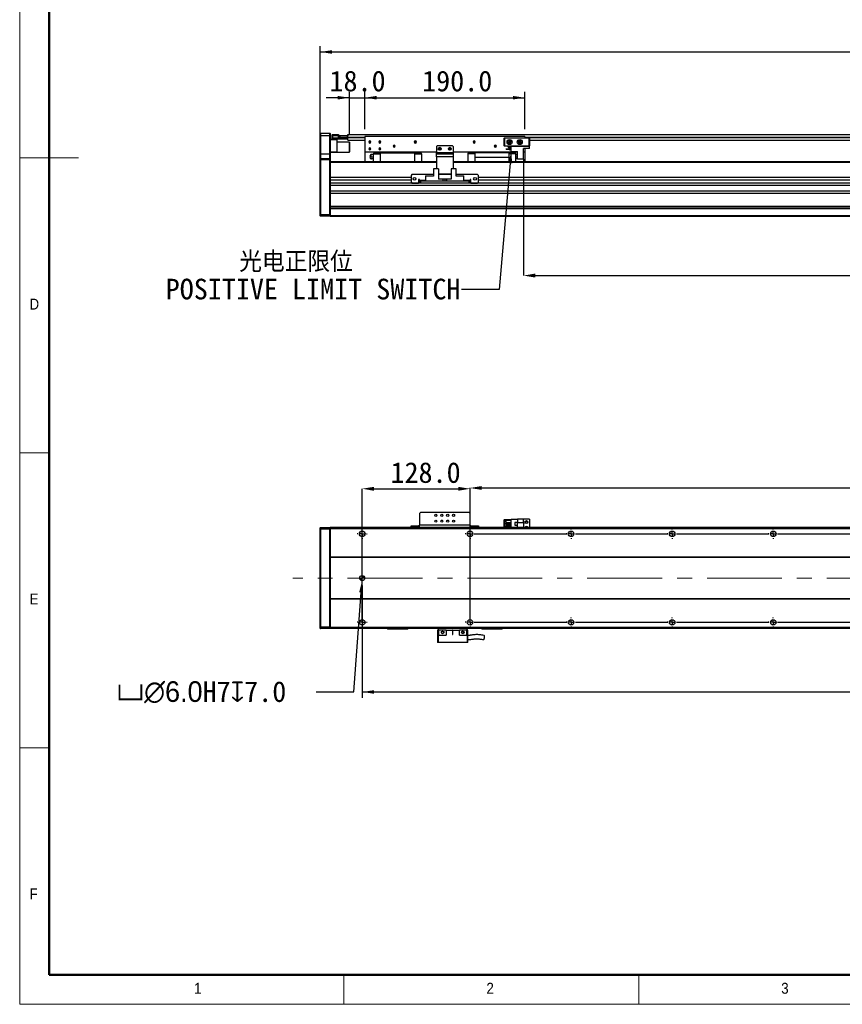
# Model space of a CAD drawing. Header units: millimetres. Extents: x 35 to 2924, y 35 to 2044.
# Tile 1 of 8: x 35 to 1012, y 35 to 1204. Entities that reach past the tile are written whole.
import ezdxf

# ---------------------------------------------------------------- set-up
doc = ezdxf.new("R2010")
doc.units = ezdxf.units.MM
doc.header["$LTSCALE"] = 7
doc.header["$PDSIZE"] = -1
doc.linetypes.add('CENTERX2', pattern=[20.32, 12.7, -2.54, 2.54, -2.54])
doc.layers.add('DIMNS', color=7, linetype='Continuous')
doc.styles.add('SLDTEXTSTYLE1', font='txt')
doc.styles.add('SLDTEXTSTYLE2', font='txt', dxfattribs={"bigfont": 'bigfont'})
doc.styles.add('SLDTEXTSTYLE3', font='Gothic.ttf', dxfattribs={"width": 0.913})
doc.dimstyles.new('SLDDIMSTYLE0', dxfattribs={"dimtxt": 24.5, "dimasz": 14, "dimexe": 0, "dimexo": 0.0625, "dimgap": 6.125, "dimtad": 2, "dimdec": 1, "dimrnd": 1e-09, "dimzin": 4, "dimdsep": 46, "dimtxsty": 'SLDTEXTSTYLE1', "dimsah": 1, "dimcen": 0.09, "dimadec": 0, "dimazin": 1, "dimtfac": 1, "dimtdec": 1, "dimtofl": 0, "dimtmove": 0, "dimatfit": 3, "dimfxl": 0, "dimfrac": 2, "dimtolj": 1, "dimtzin": 12, "dimarcsym": 0})
doc.dimstyles.new('SLDDIMSTYLE1', dxfattribs={"dimtxt": 24.5, "dimasz": 14, "dimexe": 0, "dimexo": 0.0625, "dimgap": 6.125, "dimtad": 2, "dimdec": 1, "dimrnd": 1e-09, "dimzin": 4, "dimdsep": 46, "dimtxsty": 'SLDTEXTSTYLE1', "dimsah": 1, "dimcen": 0.09, "dimadec": 0, "dimazin": 1, "dimtfac": 1, "dimtdec": 1, "dimtmove": 0, "dimatfit": 0, "dimfxl": 0, "dimfrac": 2, "dimtolj": 1, "dimtzin": 12, "dimarcsym": 0})
doc.dimstyles.new('SLDDIMSTYLE2', dxfattribs={"dimtxt": 0.18, "dimasz": 14, "dimexe": 0, "dimexo": 0.0625, "dimgap": 0, "dimtad": 0, "dimtih": 1, "dimtoh": 1, "dimdec": 0, "dimrnd": 1e-09, "dimzin": 0, "dimdsep": 46, "dimtxsty": 'Standard', "dimsah": 1, "dimcen": 0.09, "dimadec": 0, "dimazin": 0, "dimtfac": 14, "dimtdec": 0, "dimtofl": 0, "dimtmove": 0, "dimatfit": 3, "dimfxl": 0, "dimfrac": 2, "dimtolj": 1, "dimtzin": 0, "dimarcsym": 0})
doc.dimstyles.new('SLDDIMSTYLE4', dxfattribs={"dimtxt": 24.5, "dimasz": 14, "dimexe": 0, "dimexo": 0.0625, "dimgap": 6.125, "dimtad": 0, "dimtih": 1, "dimtoh": 1, "dimdec": 1, "dimrnd": 1e-09, "dimzin": 4, "dimdsep": 46, "dimtxsty": 'SLDTEXTSTYLE1', "dimsah": 1, "dimcen": 0, "dimadec": 0, "dimazin": 1, "dimtfac": 1, "dimtdec": 1, "dimtofl": 0, "dimtmove": 0, "dimatfit": 3, "dimfxl": 0, "dimfrac": 2, "dimtolj": 1, "dimtzin": 12, "dimarcsym": 0})

# ---------------------------------------------------------------- blocks, each defined once
blk = doc.blocks.new('_D')
at = {"layer": 'DIMNS'}
for p, q in [((391.7, 1046.3), (391.7, 1172.3)), ((2187.7, 1046.3), (2187.7, 1172.3)), ((391.7, 1165.3), (2187.7, 1165.3))]:
    blk.add_line(p, q, dxfattribs=at)
for points in [[(391.7, 1165.3), (405.7, 1163.2), (405.7, 1167.4)], [(2187.7, 1165.3), (2173.7, 1167.4), (2173.7, 1163.2)]]:
    blk.add_solid(points, dxfattribs=at)
at = {"layer": 'DIMNS', "insert": (1243.4, 1197.5), "char_height": 24.5, "attachment_point": 1, "style": 'SLDTEXTSTYLE1'}
blk.add_mtext('1796.0', dxfattribs=at)
blk = doc.blocks.new('_D_1')
at = {"layer": 'DIMNS'}
for p, q in [((426.7, 1111), (398.7, 1111)), ((426.7, 1067), (426.7, 1118)), ((426.7, 1111), (444.7, 1111)), ((444.7, 1073.8), (444.7, 1118)), ((444.7, 1111), (472.7, 1111))]:
    blk.add_line(p, q, dxfattribs=at)
for points in [[(426.7, 1111), (412.7, 1113.1), (412.7, 1108.9)], [(444.7, 1111), (458.7, 1108.9), (458.7, 1113.1)]]:
    blk.add_solid(points, dxfattribs=at)
at = {"layer": 'DIMNS', "insert": (402.8, 1143.1), "char_height": 24.5, "attachment_point": 1, "style": 'SLDTEXTSTYLE1'}
blk.add_mtext('18.0', dxfattribs=at)
blk = doc.blocks.new('_D_2')
at = {"layer": 'DIMNS'}
for p, q in [((444.7, 1073.8), (444.7, 1118)), ((444.7, 1111), (634.7, 1111)), ((634.7, 1073.8), (634.7, 1118))]:
    blk.add_line(p, q, dxfattribs=at)
for points in [[(444.7, 1111), (458.7, 1108.9), (458.7, 1113.1)], [(634.7, 1111), (620.7, 1113.1), (620.7, 1108.9)]]:
    blk.add_solid(points, dxfattribs=at)
at = {"layer": 'DIMNS', "insert": (512.8, 1143.1), "char_height": 24.5, "attachment_point": 1, "style": 'SLDTEXTSTYLE1'}
blk.add_mtext('190.0', dxfattribs=at)
blk = doc.blocks.new('_D_4')
at = {"layer": 'Defpoints', "color": 0}
for p in [(633.2, 1037.9), (1913.2, 1034.4), (1913.2, 899.9)]:
    blk.add_point(p, dxfattribs=at)
at = {"layer": 'DIMNS', "color": 0, "lineweight": -2}
for p, q in [((633.2, 1037.9), (633.2, 899.9)), ((1913.2, 1034.4), (1913.2, 899.9)), ((647.2, 899.9), (1899.2, 899.9))]:
    blk.add_line(p, q, dxfattribs=at)
at = {"layer": 'DIMNS', "color": 0}
for points in [[(647.2, 902.3), (647.2, 897.6), (633.2, 899.9)], [(1899.2, 902.3), (1899.2, 897.6), (1913.2, 899.9)]]:
    blk.add_solid(points, dxfattribs=at)
at = {"layer": 'DIMNS', "color": 0, "insert": (1291.3, 893.8), "char_height": 24.5, "attachment_point": 2, "style": 'SLDTEXTSTYLE1'}
blk.add_mtext('\\A1;Stroke T=1280.0', dxfattribs=at)
blk = doc.blocks.new('SW_NOTE_3')
at = {"layer": 'DIMNS', "color": 0, "char_height": 24.5, "attachment_point": 1}
for s, insert, style in [('    光电正限位', (-351.4, 45), 'SLDTEXTSTYLE2'), ('POSITIVE LIMIT SWITCH', (-351.4, 12.6), 'SLDTEXTSTYLE1')]:
    blk.add_mtext(s, dxfattribs=dict(at, insert=insert, style=style))
blk = doc.blocks.new('_D_12')
at = {"layer": 'DIMNS'}
for p, q in [((441.7, 532), (441.7, 398.7)), ((2137.7, 526.4), (2137.7, 398.7)), ((441.7, 405.7), (2137.7, 405.7))]:
    blk.add_line(p, q, dxfattribs=at)
for points in [[(441.7, 405.7), (455.7, 403.6), (455.7, 407.8)], [(2137.7, 405.7), (2123.7, 407.8), (2123.7, 403.6)]]:
    blk.add_solid(points, dxfattribs=at)
at = {"layer": 'DIMNS', "insert": (1258, 437.8), "char_height": 24.5, "attachment_point": 1, "style": 'SLDTEXTSTYLE1'}
blk.add_mtext('1696.0', dxfattribs=at)
blk = doc.blocks.new('_D_14')
at = {"layer": 'Defpoints', "color": 0}
for p in [(441.5, 537.9), (441.9, 543.9)]:
    blk.add_point(p, dxfattribs=at)
at = {"layer": 'DIMNS', "color": 0, "lineweight": -2}
for p, q in [((431.9, 405.7), (440.5, 523.9)), ((387.2, 405.7), (431.9, 405.7))]:
    blk.add_line(p, q, dxfattribs=at)
at = {"layer": 'DIMNS', "color": 0}
blk.add_solid([(438.1, 524.1), (442.8, 523.7), (441.5, 537.9)], dxfattribs=at)
at = {"layer": 'DIMNS', "color": 0, "insert": (150.1, 418.4), "char_height": 24.5, "attachment_point": 1, "style": 'SLDTEXTSTYLE1'}
blk.add_mtext('\\A1;{\\fGDT|b0|i0|c134|p2;v\\fMS PGothic|b0|i0|c128|p34;∅6.0}H7{\\fGDT|b0|i0|c134|p2;x}7.0', dxfattribs=at)
blk = doc.blocks.new('_D_17')
at = {"layer": 'Defpoints', "color": 0}
for p in [(2009.7, 647.8), (569.7, 599.2), (2009.7, 599.2)]:
    blk.add_point(p, dxfattribs=at)
at = {"layer": 'DIMNS', "color": 0, "lineweight": -2}
for p, q in [((569.7, 599.3), (569.7, 647.8)), ((583.7, 647.8), (1995.7, 647.8)), ((2009.7, 599.3), (2009.7, 647.8))]:
    blk.add_line(p, q, dxfattribs=at)
at = {"layer": 'DIMNS', "color": 0}
for points in [[(583.7, 650.1), (583.7, 645.5), (569.7, 647.8)], [(1995.7, 650.1), (1995.7, 645.5), (2009.7, 647.8)]]:
    blk.add_solid(points, dxfattribs=at)
at = {"layer": 'DIMNS', "color": 0, "insert": (1305.9, 684.5), "char_height": 24.5, "attachment_point": 2, "style": 'SLDTEXTSTYLE1'}
blk.add_mtext('\\A1;1440.0=12×120.0(PITCH)', dxfattribs=at)
blk = doc.blocks.new('_D_18')
at = {"layer": 'Defpoints', "color": 0}
for p in [(569.7, 646.9), (441.7, 488.4), (569.7, 488.4)]:
    blk.add_point(p, dxfattribs=at)
at = {"layer": 'DIMNS', "color": 0, "lineweight": -2}
for p, q in [((441.7, 488.4), (441.7, 646.9)), ((455.7, 646.9), (555.7, 646.9)), ((569.7, 488.4), (569.7, 646.9))]:
    blk.add_line(p, q, dxfattribs=at)
at = {"layer": 'DIMNS', "color": 0}
for points in [[(455.7, 649.2), (455.7, 644.5), (441.7, 646.9)], [(555.7, 649.2), (555.7, 644.5), (569.7, 646.9)]]:
    blk.add_solid(points, dxfattribs=at)
at = {"layer": 'DIMNS', "color": 0, "insert": (516.9, 678.4), "char_height": 24.5, "attachment_point": 2, "style": 'SLDTEXTSTYLE1'}
blk.add_mtext('\\A1;128.0', dxfattribs=at)
blk = doc.blocks.new('SW_CENTERMARKSYMBOL_1')
at = {"layer": 'DIMNS', "color": 0}
for p, q in [((0, 110.08), (0, 110.84)), ((0, 105), (0, 107.54)), ((128, 110.08), (128, 110.84)), ((128, 105), (128, 107.54)), ((-5.08, 105), (-5.84, 105)), ((0, 105), (-2.54, 105)), ((0, 105), (0, 102.46)), ((0, 105), (2.54, 105)), ((0, 99.92), (0, 99.16)), ((5.08, 105), (5.84, 105)), ((122.92, 105), (122.16, 105)), ((128, 105), (125.46, 105)), ((128, 105), (128, 102.46)), ((128, 105), (130.54, 105)), ((128, 99.92), (128, 99.16)), ((133.08, 105), (133.84, 105)), ((-5.08, 0), (-5.84, 0)), ((0, 0), (-2.54, 0)), ((0, 5.08), (0, 5.84)), ((0, 0), (0, 2.54)), ((0, 0), (0, -2.54)), ((0, 0), (2.54, 0)), ((5.08, 0), (5.84, 0)), ((0, -5.08), (0, -5.84))]:
    blk.add_line(p, q, dxfattribs=at)
blk = doc.blocks.new('SW_CENTERMARKSYMBOL_2')
at = {"layer": 'DIMNS', "color": 0}
for p, q in [((-5.08, 0), (-5.84, 0)), ((0, 0), (-2.54, 0)), ((0, 5.08), (0, 5.84)), ((0, 0), (0, 2.54)), ((0, 0), (0, -2.54)), ((0, 0), (2.54, 0)), ((5.08, 0), (114.92, 0)), ((114.92, 0), (114.16, 0)), ((120, 0), (117.46, 0)), ((120, 0), (117.46, 0)), ((120, 5.08), (120, 5.84)), ((120, 0), (120, 2.54)), ((120, 0), (120, 2.54)), ((120, 0), (120, -2.54)), ((120, 0), (122.54, 0)), ((120, 0), (120, -2.54)), ((120, 0), (122.54, 0)), ((125.08, 0), (125.84, 0)), ((125.08, 0), (234.92, 0)), ((234.92, 0), (234.16, 0)), ((240, 0), (237.46, 0)), ((240, 0), (237.46, 0)), ((240, 0), (237.46, 0)), ((240, 5.08), (240, 5.84)), ((240, 0), (240, 2.54)), ((240, 0), (240, 2.54)), ((240, 0), (240, 2.54)), ((240, 0), (240, -2.54)), ((240, 0), (242.54, 0)), ((240, 0), (240, -2.54)), ((240, 0), (242.54, 0)), ((240, 0), (240, -2.54)), ((240, 0), (242.54, 0)), ((245.08, 0), (245.84, 0)), ((245.08, 0), (354.92, 0)), ((354.92, 0), (354.16, 0)), ((360, 0), (357.46, 0)), ((360, 0), (357.46, 0)), ((360, 0), (357.46, 0)), ((360, 0), (357.46, 0)), ((360, 5.08), (360, 5.84)), ((360, 0), (360, 2.54)), ((360, 0), (360, 2.54)), ((360, 0), (360, 2.54)), ((360, 0), (360, 2.54)), ((360, 0), (360, -2.54)), ((360, 0), (362.54, 0)), ((360, 0), (360, -2.54)), ((360, 0), (362.54, 0)), ((360, 0), (360, -2.54)), ((360, 0), (362.54, 0)), ((360, 0), (360, -2.54)), ((360, 0), (362.54, 0)), ((365.08, 0), (365.84, 0)), ((365.08, 0), (474.92, 0)), ((0, -5.08), (0, -5.84)), ((120, -5.08), (120, -5.84)), ((240, -5.08), (240, -5.84)), ((360, -5.08), (360, -5.84))]:
    blk.add_line(p, q, dxfattribs=at)
blk = doc.blocks.new('SW_CENTERMARKSYMBOL_3')
at = {"layer": 'DIMNS', "color": 0}
for p, q in [((-125.08, 0), (-125.84, 0)), ((-120, 0), (-122.54, 0)), ((-120, 5.08), (-120, 5.84)), ((-120, 0), (-120, 2.54)), ((-120, 0), (-120, -2.54)), ((-120, 0), (-117.46, 0)), ((-114.92, 0), (-5.08, 0)), ((-5.08, 0), (-5.84, 0)), ((0, 0), (-2.54, 0)), ((0, 0), (-2.54, 0)), ((0, 5.08), (0, 5.84)), ((0, 0), (0, 2.54)), ((0, 0), (0, 2.54)), ((0, 0), (0, -2.54)), ((0, 0), (2.54, 0)), ((0, 0), (0, -2.54)), ((0, 0), (2.54, 0)), ((5.08, 0), (5.84, 0)), ((5.08, 0), (114.92, 0)), ((114.92, 0), (114.16, 0)), ((120, 0), (117.46, 0)), ((120, 0), (117.46, 0)), ((120, 0), (117.46, 0)), ((120, 5.08), (120, 5.84)), ((120, 0), (120, 2.54)), ((120, 0), (120, 2.54)), ((120, 0), (120, 2.54)), ((120, 0), (120, -2.54)), ((120, 0), (122.54, 0)), ((120, 0), (120, -2.54)), ((120, 0), (122.54, 0)), ((120, 0), (120, -2.54)), ((120, 0), (122.54, 0)), ((125.08, 0), (125.84, 0)), ((125.08, 0), (234.92, 0)), ((234.92, 0), (234.16, 0)), ((240, 0), (237.46, 0)), ((240, 0), (237.46, 0)), ((240, 0), (237.46, 0)), ((240, 0), (237.46, 0)), ((240, 5.08), (240, 5.84)), ((240, 0), (240, 2.54)), ((240, 0), (240, 2.54)), ((240, 0), (240, 2.54)), ((240, 0), (240, 2.54)), ((240, 0), (240, -2.54)), ((240, 0), (242.54, 0)), ((240, 0), (240, -2.54)), ((240, 0), (242.54, 0)), ((240, 0), (240, -2.54)), ((240, 0), (242.54, 0)), ((240, 0), (240, -2.54)), ((240, 0), (242.54, 0)), ((245.08, 0), (245.84, 0)), ((245.08, 0), (354.92, 0)), ((-120, -5.08), (-120, -5.84)), ((0, -5.08), (0, -5.84)), ((120, -5.08), (120, -5.84)), ((240, -5.08), (240, -5.84))]:
    blk.add_line(p, q, dxfattribs=at)
blk = doc.blocks.new('SW_DOWELSYMBOL_0')
at = {"linetype": 'Continuous', "lineweight": 18}
h = blk.add_hatch(color=0, dxfattribs=at)
edge = h.paths.add_edge_path(flags=0)
edge.add_arc((0, 0), 3, 180, 270)
edge.add_line((0, -3), (0, 0))
edge.add_line((0, 0), (-3, 0))
h = blk.add_hatch(color=0, dxfattribs=at)
edge = h.paths.add_edge_path(flags=0)
edge.add_arc((0, 0), 3, 0, 90)
edge.add_line((0, 3), (0, 0))
edge.add_line((0, 0), (3, 0))
at = {"layer": 'DIMNS', "color": 0}
blk.add_circle((0, 0), 3, dxfattribs=at)

msp = doc.modelspace()

# ---------------------------------------------------------------- linework, layer by layer
at = {"color": 7, "linetype": 'Continuous', "lineweight": 18}
for p, q in [((35, 2044), (35, 35)), ((70, 2009), (70, 70)), ((35, 1039.5), (105, 1039.5)), ((35, 689.5), (70, 689.5)), ((70, 339.5), (35, 339.5)), ((70, 70), (2870, 70)), ((420, 35), (420, 70)), ((770, 70), (770, 35)), ((861, 70), (2870, 70)), ((35, 35), (2905, 35))]:
    msp.add_line(p, q, dxfattribs=at)
at = {"color": 7, "linetype": 'Continuous', "lineweight": 50}
for p, q in [((70, 2009), (70, 70)), ((70, 70), (2870, 70))]:
    msp.add_line(p, q, dxfattribs=at)
at = {"color": 7, "linetype": 'Continuous', "lineweight": 25}
for p, q in [((391.99, 1068.93), (391.69, 1068.63)), ((391.69, 1065.93), (391.69, 1068.63)), ((391.99, 1065.93), (391.69, 1065.93)), ((391.69, 1043.93), (391.69, 1065.93)), ((391.99, 1068.93), (391.99, 1065.93)), ((391.99, 1068.93), (403.39, 1068.93)), ((391.99, 1065.93), (391.99, 1043.93)), ((403.39, 1065.93), (391.99, 1065.93)), ((403.39, 1065.93), (403.39, 1068.93)), ((403.39, 1068.93), (403.69, 1068.63)), ((403.39, 1043.93), (403.39, 1065.93)), ((403.39, 1065.93), (403.69, 1065.93)), ((403.69, 1068.63), (403.69, 1065.93)), ((403.69, 1065.93), (403.69, 1043.93)), ((406.19, 1067.13), (406.49, 1067.43)), ((406.19, 1065.93), (406.19, 1067.13)), ((406.19, 1063.43), (406.19, 1065.93)), ((406.19, 1065.93), (406.49, 1065.93)), ((406.49, 1067.43), (406.49, 1065.93)), ((406.49, 1067.43), (413.69, 1067.43)), ((406.49, 1065.93), (406.49, 1063.43)), ((413.69, 1065.93), (406.49, 1065.93)), ((413.69, 1067.43), (413.69, 1065.93)), ((413.69, 1063.63), (413.69, 1065.93)), ((413.69, 1063.93), (423.89, 1063.93)), ((423.89, 1063.63), (413.69, 1063.63)), ((414.19, 1063.93), (414.19, 1064.13)), ((414.19, 1064.13), (414.69, 1064.13)), ((414.69, 1064.13), (414.69, 1066.13)), ((414.69, 1066.13), (415.19, 1066.13)), ((415.19, 1064.13), (414.69, 1064.13)), ((415.19, 1066.13), (415.19, 1064.13)), ((415.19, 1066.13), (424.19, 1066.13)), ((415.19, 1064.13), (424.19, 1064.13)), ((423.89, 1063.93), (423.89, 1063.63)), ((423.89, 1063.93), (424.19, 1063.63)), ((423.89, 1063.93), (424.69, 1063.93)), ((423.89, 1063.43), (423.89, 1063.63)), ((423.89, 1063.63), (424.19, 1063.63)), ((424.19, 1064.13), (424.19, 1066.13)), ((424.19, 1066.13), (424.69, 1066.13)), ((424.69, 1064.13), (424.19, 1064.13)), ((424.19, 1063.63), (424.19, 1063.43)), ((424.69, 1067.28), (2155.69, 1067.28)), ((424.69, 1066.13), (424.69, 1067.28)), ((424.69, 1066.13), (424.69, 1065.94)), ((424.69, 1064.28), (424.69, 1065.94)), ((424.69, 1063.78), (424.69, 1064.28)), ((424.69, 1060.78), (424.69, 1063.78)), ((634.69, 1064.93), (444.69, 1064.93)), ((444.69, 1064.93), (444.69, 1046.43)), ((634.69, 1064.93), (634.69, 1063.43)), ((403.69, 1061.93), (406.49, 1061.93)), ((411.69, 1060.93), (403.69, 1060.93)), ((406.19, 1062.23), (406.19, 1063.43)), ((406.49, 1063.43), (406.19, 1063.43)), ((406.49, 1061.93), (406.19, 1062.23)), ((406.49, 1063.43), (406.49, 1061.93)), ((406.49, 1063.43), (423.89, 1063.43)), ((423.89, 1061.93), (406.49, 1061.93)), ((411.69, 1061.93), (411.69, 1060.93)), ((411.69, 1060.93), (411.69, 1046.93)), ((426.39, 1058.43), (411.69, 1058.43)), ((423.89, 1061.93), (423.89, 1063.43)), ((423.89, 1063.43), (424.19, 1063.43)), ((423.89, 1061.93), (424.19, 1062.23)), ((424.19, 1063.43), (424.19, 1062.23)), ((424.69, 1060.78), (444.69, 1060.78)), ((426.69, 1058.13), (426.39, 1058.43)), ((426.39, 1046.83), (426.39, 1058.43)), ((426.69, 1058.13), (426.69, 1047.11)), ((450.69, 1058.43), (449.44, 1058.43)), ((450.69, 1058.43), (451.94, 1058.43)), ((462.69, 1058.43), (461.44, 1058.43)), ((462.69, 1058.43), (463.94, 1058.43)), ((479.69, 1053.43), (478.44, 1053.43)), ((479.69, 1053.43), (480.94, 1053.43)), ((504.69, 1058.43), (503.44, 1058.43)), ((504.69, 1058.43), (505.94, 1058.43)), ((530.69, 1053.93), (529.69, 1052.93)), ((529.69, 1052.93), (529.69, 1045.93)), ((548.69, 1053.93), (530.69, 1053.93)), ((549.69, 1052.93), (548.69, 1053.93)), ((549.69, 1052.93), (549.69, 1045.93)), ((574.69, 1058.43), (573.44, 1058.43)), ((574.69, 1058.43), (575.94, 1058.43)), ((599.69, 1053.43), (598.44, 1053.43)), ((599.69, 1053.43), (600.94, 1053.43)), ((610.19, 1063.13), (610.49, 1063.43)), ((610.19, 1053.73), (610.19, 1063.13)), ((610.49, 1063.01), (610.19, 1063.13)), ((610.49, 1053.86), (610.19, 1053.73)), ((610.49, 1053.43), (610.19, 1053.73)), ((610.49, 1063.43), (639.89, 1063.43)), ((610.49, 1063.43), (610.61, 1063.13)), ((610.61, 1063.13), (610.49, 1063.01)), ((610.49, 1063.01), (610.49, 1053.86)), ((610.49, 1053.86), (610.61, 1053.73)), ((610.61, 1053.73), (610.49, 1053.43)), ((618.69, 1053.43), (610.49, 1053.43)), ((639.77, 1063.13), (610.61, 1063.13)), ((610.61, 1053.73), (639.77, 1053.73)), ((614.89, 1052.13), (614.89, 1052.83)), ((614.89, 1052.83), (618.69, 1052.83)), ((614.89, 1052.13), (618.69, 1052.13)), ((616.69, 1058.43), (615.44, 1058.43)), ((616.69, 1058.43), (617.94, 1058.43)), ((618.69, 1047.23), (618.69, 1053.43)), ((618.69, 1053.43), (640.19, 1053.43)), ((628.69, 1058.43), (627.44, 1058.43)), ((628.69, 1058.43), (629.94, 1058.43)), ((639.89, 1063.43), (639.77, 1063.13)), ((639.89, 1063.01), (639.77, 1063.13)), ((639.77, 1053.73), (639.89, 1053.86)), ((639.77, 1053.73), (639.89, 1053.43)), ((639.89, 1063.43), (640.19, 1063.13)), ((640.19, 1063.13), (639.89, 1063.01)), ((639.89, 1053.86), (639.89, 1063.01)), ((640.19, 1053.73), (639.89, 1053.86)), ((640.19, 1053.73), (639.89, 1053.43)), ((640.19, 1063.13), (640.19, 1053.73)), ((640.19, 1060.78), (1941.19, 1060.78)), ((640.19, 1050.83), (640.19, 1053.43)), ((391.99, 1043.93), (391.69, 1043.93)), ((391.69, 1038.63), (391.69, 1043.93)), ((391.99, 1043.93), (391.99, 1038.93)), ((403.39, 1043.93), (391.99, 1043.93)), ((403.39, 1038.93), (403.39, 1043.93)), ((403.69, 1043.93), (403.39, 1043.93)), ((403.69, 1046.93), (411.69, 1046.93)), ((411.69, 1045.93), (403.69, 1045.93)), ((403.69, 1043.93), (403.69, 1038.63)), ((411.69, 1046.93), (411.69, 1045.93)), ((411.69, 1046.43), (426.39, 1046.43)), ((426.39, 1046.43), (426.39, 1046.83)), ((426.39, 1046.43), (426.69, 1046.73)), ((426.69, 1047.11), (426.69, 1046.73)), ((529.69, 1046.43), (444.69, 1046.43)), ((444.69, 1046.43), (444.69, 1034.93)), ((450.69, 1050.43), (449.44, 1050.43)), ((450.69, 1050.43), (451.94, 1050.43)), ((455.19, 1043.43), (452.87, 1043.43)), ((452.87, 1040.93), (455.19, 1040.93)), ((463.44, 1045.33), (455.19, 1045.33)), ((455.19, 1045.33), (455.19, 1044.38)), ((455.19, 1044.38), (463.44, 1044.38)), ((455.19, 1034.93), (455.19, 1044.38)), ((462.69, 1050.43), (461.44, 1050.43)), ((462.69, 1050.43), (463.94, 1050.43)), ((463.44, 1045.43), (463.44, 1046.43)), ((463.44, 1045.43), (503.94, 1045.43)), ((463.44, 1034.93), (463.44, 1045.43)), ((503.94, 1045.43), (503.94, 1046.43)), ((503.94, 1045.43), (503.94, 1034.93)), ((512.19, 1045.33), (503.94, 1045.33)), ((503.94, 1044.38), (512.19, 1044.38)), ((512.19, 1044.38), (512.19, 1045.33)), ((512.19, 1044.38), (512.19, 1034.93)), ((529.69, 1045.93), (549.69, 1045.93)), ((529.69, 1044.43), (529.69, 1045.93)), ((529.69, 1044.43), (549.69, 1044.43)), ((529.69, 1040.93), (529.69, 1044.43)), ((529.69, 1040.93), (529.69, 1026.68)), ((549.69, 1040.93), (529.69, 1040.93)), ((533.69, 1050.43), (532.44, 1050.43)), ((533.69, 1050.43), (534.94, 1050.43)), ((545.69, 1050.43), (544.44, 1050.43)), ((545.69, 1050.43), (546.94, 1050.43)), ((626.24, 1046.43), (549.69, 1046.43)), ((549.69, 1045.93), (549.69, 1044.43)), ((549.69, 1044.43), (549.69, 1040.93)), ((549.69, 1040.93), (549.69, 1026.68)), ((575.44, 1045.33), (567.19, 1045.33)), ((567.19, 1045.33), (567.19, 1044.38)), ((575.44, 1044.38), (567.19, 1044.38)), ((567.19, 1044.38), (567.19, 1034.93)), ((575.44, 1046.43), (575.44, 1045.43)), ((615.94, 1045.43), (575.44, 1045.43)), ((575.44, 1045.43), (575.44, 1040.43)), ((575.44, 1040.43), (615.94, 1040.43)), ((575.44, 1040.43), (575.44, 1040.13)), ((615.94, 1040.13), (575.44, 1040.13)), ((575.44, 1040.13), (575.44, 1034.93)), ((612.49, 1049.88), (612.49, 1050.18)), ((612.49, 1050.18), (618.69, 1050.18)), ((612.49, 1049.88), (618.69, 1049.88)), ((615.44, 1050.43), (615.47, 1050.18)), ((616.69, 1050.43), (615.44, 1050.43)), ((615.94, 1045.43), (615.94, 1046.43)), ((615.94, 1045.43), (615.94, 1040.43)), ((624.19, 1045.33), (615.94, 1045.33)), ((624.19, 1044.38), (615.94, 1044.38)), ((615.94, 1040.13), (615.94, 1040.43)), ((615.94, 1040.13), (615.94, 1034.93)), ((616.69, 1050.43), (617.94, 1050.43)), ((617.92, 1050.18), (617.94, 1050.43)), ((618.69, 1047.23), (626.24, 1047.23)), ((624.19, 1044.38), (624.19, 1045.33)), ((624.19, 1034.93), (624.19, 1044.38)), ((624.19, 1043.43), (626.24, 1043.43)), ((624.19, 1040.93), (626.24, 1040.93)), ((626.24, 1037.93), (626.24, 1047.23)), ((633.19, 1037.93), (633.19, 1050.83)), ((640.19, 1050.83), (633.19, 1050.83)), ((634.69, 1046.43), (633.19, 1046.43)), ((634.69, 1050.83), (634.69, 1046.43)), ((634.69, 1046.43), (634.69, 1034.93)), ((391.99, 1038.93), (391.69, 1038.63)), ((391.69, 1037.43), (391.69, 1038.63)), ((391.69, 972.56), (391.69, 1037.43)), ((391.99, 1037.43), (391.69, 1037.43)), ((391.99, 1038.93), (391.99, 1037.43)), ((391.99, 1038.93), (403.39, 1038.93)), ((391.99, 1037.43), (391.99, 972.43)), ((403.39, 1037.43), (391.99, 1037.43)), ((403.39, 1037.43), (403.39, 1038.93)), ((403.69, 1038.63), (403.39, 1038.93)), ((403.39, 972.43), (403.39, 1037.43)), ((403.69, 1037.43), (403.39, 1037.43)), ((403.69, 1038.63), (403.69, 1037.43)), ((403.69, 1037.43), (403.69, 1034.65)), ((529.69, 1034.93), (403.69, 1034.93)), ((403.69, 1034.65), (403.69, 1033.93)), ((403.69, 1033.93), (403.69, 1016.48)), ((455.19, 1038.43), (452.87, 1038.43)), ((1913.19, 1034.93), (549.69, 1034.93)), ((626.24, 1038.43), (624.19, 1038.43)), ((633.19, 1037.93), (626.24, 1037.93)), ((500.69, 1019.78), (499.69, 1018.78)), ((499.69, 1018.78), (499.69, 1010.78)), ((526.19, 1019.78), (500.69, 1019.78)), ((516.99, 1018.28), (524.79, 1018.28)), ((516.99, 1018.28), (516.99, 1017.78)), ((516.99, 1017.78), (516.99, 1011.78)), ((526.19, 1017.78), (516.99, 1017.78)), ((525.29, 1017.78), (524.79, 1018.28)), ((526.19, 1026.68), (526.19, 1017.78)), ((532.19, 1026.68), (526.19, 1026.68)), ((532.19, 1026.68), (532.19, 1014.28)), ((547.19, 1020.43), (532.19, 1020.43)), ((547.19, 1019.78), (532.19, 1019.78)), ((547.19, 1026.68), (547.19, 1014.28)), ((553.19, 1026.68), (547.19, 1026.68)), ((553.19, 1017.78), (553.19, 1026.68)), ((578.69, 1019.78), (553.19, 1019.78)), ((562.39, 1017.78), (553.19, 1017.78)), ((554.59, 1018.28), (554.09, 1017.78)), ((554.59, 1018.28), (562.39, 1018.28)), ((562.39, 1017.78), (562.39, 1018.28)), ((562.39, 1011.78), (562.39, 1017.78)), ((579.69, 1018.78), (578.69, 1019.78)), ((579.69, 1010.78), (579.69, 1018.78)), ((403.69, 1016.48), (403.69, 1013.08)), ((499.69, 1016.48), (403.69, 1016.48)), ((499.69, 1013.08), (403.69, 1013.08)), ((403.69, 1013.08), (403.69, 1009.56)), ((2175.69, 1009.56), (403.69, 1009.56)), ((403.69, 1009.56), (403.69, 1008.25)), ((403.69, 1008.25), (403.69, 972.56)), ((2175.69, 1006.96), (403.69, 1006.96)), ((499.69, 1010.78), (500.69, 1009.78)), ((500.69, 1009.78), (508.69, 1009.78)), ((509.69, 1013.78), (508.69, 1013.78)), ((508.69, 1013.78), (508.69, 1009.78)), ((509.69, 1013.08), (508.69, 1013.08)), ((509.69, 1012.78), (509.69, 1013.78)), ((509.69, 1012.78), (509.69, 1011.78)), ((509.69, 1009.78), (509.69, 1011.78)), ((509.69, 1011.78), (510.69, 1011.78)), ((510.69, 1009.78), (509.69, 1009.78)), ((510.69, 1011.78), (510.69, 1009.78)), ((568.69, 1011.78), (510.69, 1011.78)), ((568.69, 1009.78), (510.69, 1009.78)), ((537.69, 1014.28), (532.19, 1014.28)), ((537.69, 1011.78), (537.69, 1014.28)), ((539.69, 1014.28), (537.69, 1014.28)), ((539.69, 1014.28), (539.69, 1011.78)), ((541.69, 1014.28), (539.69, 1014.28)), ((541.69, 1014.28), (541.69, 1011.78)), ((547.19, 1014.28), (541.69, 1014.28)), ((568.69, 1009.78), (568.69, 1011.78)), ((568.69, 1011.78), (569.69, 1011.78)), ((569.69, 1009.78), (568.69, 1009.78)), ((570.69, 1013.78), (569.69, 1013.78)), ((569.69, 1013.78), (569.69, 1012.78)), ((570.69, 1013.08), (569.69, 1013.08)), ((569.69, 1011.78), (569.69, 1012.78)), ((569.69, 1011.78), (569.69, 1009.78)), ((570.69, 1009.78), (570.69, 1013.78)), ((570.69, 1009.78), (578.69, 1009.78)), ((578.69, 1009.78), (579.69, 1010.78)), ((1999.69, 1016.48), (579.69, 1016.48)), ((1999.69, 1013.08), (579.69, 1013.08)), ((2175.69, 1000.03), (403.69, 1000.03)), ((2175.69, 997.43), (403.69, 997.43)), ((2175.69, 981.93), (403.69, 981.93)), ((391.69, 970.73), (391.69, 972.56)), ((391.69, 972.56), (391.99, 972.43)), ((391.69, 970.73), (391.99, 970.43)), ((391.99, 972.43), (391.99, 970.43)), ((391.99, 972.43), (403.39, 972.43)), ((403.39, 970.43), (391.99, 970.43)), ((403.69, 972.56), (403.39, 972.43)), ((403.39, 970.43), (403.39, 972.43)), ((403.69, 970.73), (403.39, 970.43)), ((2175.69, 979.93), (403.69, 979.93)), ((2175.69, 978.93), (403.69, 978.93)), ((403.69, 972.56), (403.69, 972.36)), ((403.69, 972.36), (403.69, 970.93)), ((2175.69, 970.93), (403.69, 970.93)), ((403.69, 970.93), (403.69, 969.93)), ((2175.69, 969.93), (403.69, 969.93)), ((510.69, 618.66), (509.69, 617.66)), ((509.69, 617.66), (509.69, 603.86)), ((568.69, 618.66), (510.69, 618.66)), ((569.69, 617.66), (568.69, 618.66)), ((569.69, 603.86), (569.69, 617.66)), ((610.49, 610.36), (610.19, 610.06)), ((610.49, 610.06), (610.19, 610.06)), ((610.19, 600.86), (610.19, 610.06)), ((610.61, 610.36), (610.49, 610.06)), ((610.49, 610.36), (610.61, 610.36)), ((610.49, 610.06), (610.49, 600.86)), ((614.89, 610.06), (610.49, 610.06)), ((610.61, 610.36), (614.89, 610.36)), ((612.49, 606.92), (612.49, 609.42)), ((612.49, 609.42), (618.69, 609.42)), ((614.89, 609.42), (614.89, 610.36)), ((614.89, 610.36), (618.69, 610.36)), ((618.69, 600.86), (618.69, 610.66)), ((618.69, 610.66), (626.24, 610.66)), ((633.19, 610.66), (626.24, 610.66)), ((626.24, 610.66), (626.24, 606.36)), ((633.19, 606.36), (633.19, 610.66)), ((640.19, 610.66), (633.19, 610.66)), ((640.19, 610.66), (640.19, 600.86)), ((391.69, 600.56), (391.99, 600.86)), ((391.69, 598.73), (391.69, 600.56)), ((391.69, 598.73), (391.99, 598.86)), ((391.69, 482.98), (391.69, 598.73)), ((391.99, 600.86), (391.99, 598.86)), ((391.99, 600.86), (403.39, 600.86)), ((391.99, 598.86), (391.99, 482.86)), ((403.39, 598.86), (391.99, 598.86)), ((403.39, 598.86), (403.39, 600.86)), ((403.69, 600.56), (403.39, 600.86)), ((403.39, 482.86), (403.39, 598.86)), ((403.69, 598.73), (403.39, 598.86)), ((2175.69, 600.86), (403.69, 600.86)), ((403.69, 600.86), (403.69, 600.56)), ((403.69, 600.56), (403.69, 600.36)), ((2175.69, 600.36), (403.69, 600.36)), ((403.69, 600.36), (403.69, 599.36)), ((2175.69, 599.36), (403.69, 599.36)), ((403.69, 599.36), (403.69, 565.86)), ((499.69, 600.86), (499.69, 602.86)), ((499.69, 602.86), (500.69, 602.86)), ((500.69, 602.86), (500.69, 600.86)), ((500.69, 602.86), (508.69, 602.86)), ((508.69, 602.86), (508.69, 600.86)), ((509.69, 602.86), (508.69, 602.86)), ((509.69, 600.86), (509.69, 603.86)), ((569.69, 603.86), (509.69, 603.86)), ((569.69, 603.86), (569.69, 600.86)), ((570.69, 602.86), (569.69, 602.86)), ((570.69, 602.86), (570.69, 600.86)), ((570.69, 602.86), (578.69, 602.86)), ((578.69, 600.86), (578.69, 602.86)), ((578.69, 602.86), (579.69, 602.86)), ((579.69, 602.86), (579.69, 600.86)), ((612.49, 606.92), (618.69, 606.92)), ((612.49, 604.38), (612.49, 605.88)), ((612.49, 605.88), (618.69, 605.88)), ((612.49, 604.38), (618.69, 604.38)), ((612.49, 603.34), (618.69, 603.34)), ((612.49, 601.84), (612.49, 603.34)), ((612.49, 601.84), (618.69, 601.84)), ((614.89, 605.88), (614.89, 606.92)), ((614.89, 603.34), (614.89, 604.38)), ((614.89, 600.86), (614.89, 601.84)), ((625.99, 606.96), (622.79, 606.96)), ((622.79, 606.96), (622.79, 603.76)), ((622.79, 603.76), (625.99, 603.76)), ((625.89, 606.86), (622.89, 606.86)), ((622.89, 606.86), (622.89, 603.86)), ((622.89, 603.86), (625.89, 603.86)), ((625.89, 603.86), (625.89, 606.86)), ((625.99, 603.76), (625.99, 606.96)), ((633.19, 606.36), (626.24, 606.36)), ((626.24, 601.36), (626.24, 606.36)), ((626.24, 601.36), (633.19, 601.36)), ((626.24, 601.36), (626.24, 600.86)), ((633.19, 606.36), (633.19, 601.36)), ((633.19, 600.86), (633.19, 601.36)), ((2175.69, 565.86), (403.69, 565.86)), ((403.69, 565.86), (403.69, 565.36)), ((2175.69, 565.36), (403.69, 565.36)), ((403.69, 565.36), (403.69, 516.36)), ((2175.69, 516.36), (403.69, 516.36)), ((403.69, 516.36), (403.69, 515.86)), ((2175.69, 515.86), (403.69, 515.86)), ((403.69, 515.86), (403.69, 482.36)), ((391.69, 481.16), (391.69, 482.98)), ((391.69, 482.98), (391.99, 482.86)), ((391.69, 481.16), (391.99, 480.86)), ((391.99, 482.86), (391.99, 480.86)), ((391.99, 482.86), (403.39, 482.86)), ((403.39, 480.86), (391.99, 480.86)), ((403.69, 482.98), (403.39, 482.86)), ((403.39, 480.86), (403.39, 482.86)), ((403.69, 481.16), (403.39, 480.86)), ((2175.69, 482.36), (403.69, 482.36)), ((403.69, 482.36), (403.69, 481.36)), ((403.69, 481.36), (403.69, 481.16)), ((2175.69, 481.36), (403.69, 481.36)), ((403.69, 481.16), (403.69, 480.86)), ((2175.69, 480.86), (403.69, 480.86)), ((471.69, 480.66), (471.69, 480.86)), ((471.69, 480.66), (471.99, 480.36)), ((471.69, 480.66), (472.69, 480.66)), ((472.81, 480.36), (471.99, 480.36)), ((472.69, 480.86), (472.69, 480.66)), ((472.81, 480.36), (472.69, 480.66)), ((472.69, 480.66), (494.69, 480.66)), ((494.57, 480.36), (472.81, 480.36)), ((494.57, 480.36), (494.69, 480.66)), ((495.39, 480.36), (494.57, 480.36)), ((494.69, 480.66), (494.69, 480.86)), ((494.69, 480.66), (495.69, 480.66)), ((495.39, 480.36), (495.69, 480.66)), ((495.69, 480.86), (495.69, 480.66)), ((532.19, 478.96), (532.19, 480.86)), ((566.19, 478.96), (566.19, 480.86)), ((583.69, 480.66), (583.69, 480.86)), ((583.69, 480.66), (583.99, 480.36)), ((583.69, 480.66), (584.69, 480.66)), ((584.81, 480.36), (583.99, 480.36)), ((584.69, 480.86), (584.69, 480.66)), ((584.81, 480.36), (584.69, 480.66)), ((584.69, 480.66), (606.69, 480.66)), ((606.57, 480.36), (584.81, 480.36)), ((606.57, 480.36), (606.69, 480.66)), ((607.39, 480.36), (606.57, 480.36)), ((606.69, 480.66), (606.69, 480.86)), ((606.69, 480.66), (607.69, 480.66)), ((607.39, 480.36), (607.69, 480.66)), ((607.69, 480.86), (607.69, 480.66)), ((531.19, 478.96), (531.19, 464.56)), ((532.39, 478.96), (531.19, 478.96)), ((532.39, 472.96), (532.19, 472.96)), ((532.19, 464.56), (532.19, 472.96)), ((532.39, 478.96), (532.39, 472.96)), ((541.19, 478.96), (532.39, 478.96)), ((532.39, 472.96), (541.19, 472.96)), ((541.19, 478.96), (541.19, 472.96)), ((541.19, 478.96), (548.94, 478.96)), ((549.44, 478.96), (548.94, 478.96)), ((548.94, 478.96), (548.94, 474.21)), ((549.44, 478.96), (557.19, 478.96)), ((549.44, 474.21), (549.44, 478.96)), ((557.19, 472.96), (557.19, 478.96)), ((565.99, 478.96), (557.19, 478.96)), ((557.19, 472.96), (565.99, 472.96)), ((562.2, 477.01), (562.33, 476.61)), ((565.99, 472.96), (565.99, 478.96)), ((567.19, 478.96), (565.99, 478.96)), ((566.19, 472.96), (565.99, 472.96)), ((566.19, 472.96), (566.19, 464.56)), ((567.19, 464.56), (567.19, 478.96)), ((532.19, 464.56), (531.19, 464.56)), ((566.19, 464.56), (532.19, 464.56)), ((546.19, 464.56), (546.19, 464.36)), ((546.88, 464.36), (546.19, 464.36)), ((552.19, 464.36), (546.88, 464.36)), ((552.19, 464.36), (552.19, 464.56)), ((567.19, 464.56), (566.19, 464.56))]:
    msp.add_line(p, q, dxfattribs=at)
at = {"color": 8, "linetype": 'Continuous', "lineweight": 25}
for p, q in [((424.69, 1064.28), (444.69, 1064.28)), ((424.69, 1063.78), (444.69, 1063.78)), ((634.69, 1064.28), (1944.69, 1064.28)), ((634.69, 1063.78), (1944.69, 1063.78)), ((529.69, 1033.93), (403.69, 1033.93)), ((1913.69, 1033.93), (549.69, 1033.93)), ((516.99, 1012.78), (509.69, 1012.78)), ((569.69, 1012.78), (562.39, 1012.78)), ((536.94, 609.36), (535.44, 609.36)), ((543.94, 609.36), (542.44, 609.36))]:
    msp.add_line(p, q, dxfattribs=at)
at = {"color": 7, "linetype": 'Continuous', "lineweight": 25}
for centre, radius in [((533.69, 1050.43), 1.7), ((545.69, 1050.43), 1.7), ((616.69, 1058.43), 3), ((616.69, 1058.43), 1.7), ((628.69, 1058.43), 3), ((628.69, 1058.43), 1.7), ((503.69, 1014.78), 1.7), ((575.69, 1014.78), 1.7), ((529.19, 615.36), 1.25), ((529.19, 608.36), 1.25), ((536.19, 615.36), 1.25), ((536.19, 608.36), 1.25), ((543.19, 615.36), 1.25), ((543.19, 608.36), 1.25), ((550.19, 615.36), 1.25), ((550.19, 608.36), 1.25), ((636.69, 607.36), 1.75), ((636.69, 607.36), 1.25), ((441.69, 593.36), 3.3), ((569.69, 593.36), 3.3), ((689.69, 593.36), 3.3), ((809.69, 593.36), 3.3), ((929.69, 593.36), 3.3), ((441.69, 540.86), 3), ((441.69, 488.36), 3.3), ((569.69, 488.36), 3.3), ((689.69, 488.36), 3.3), ((809.69, 488.36), 3.3), ((929.69, 488.36), 3.3), ((537.19, 476.46), 1.6), ((561.19, 476.46), 1.6)]:
    msp.add_circle(centre, radius, dxfattribs=at)
for centre, radius, start, end in [((450.69, 1058.43), 1.25, 0, 180), ((450.69, 1058.43), 1.25, 180, 0), ((462.69, 1058.43), 1.25, 0, 180), ((462.69, 1058.43), 1.25, 180, 0), ((479.69, 1053.43), 1.25, 0, 180), ((479.69, 1053.43), 1.25, 180, 0), ((504.69, 1058.43), 1.25, 0, 180), ((504.69, 1058.43), 1.25, 180, 0), ((574.69, 1058.43), 1.25, 0, 180), ((574.69, 1058.43), 1.25, 180, 0), ((599.69, 1053.43), 1.25, 0, 180), ((599.69, 1053.43), 1.25, 180, 0), ((616.69, 1058.43), 1.25, 0, 180), ((616.69, 1058.43), 1.25, 180, 0), ((628.69, 1058.43), 1.25, 0, 180), ((628.69, 1058.43), 1.25, 180, 0), ((450.69, 1050.43), 1.25, 0, 180), ((450.69, 1050.43), 1.25, 180, 0), ((450.79, 1040.93), 0.25, 111.37089, 270), ((453.69, 1040.93), 3, 123.52372, 170.18362), ((453.69, 1040.93), 3, 189.86644, 236.41825), ((462.69, 1050.43), 1.25, 0, 180), ((462.69, 1050.43), 1.25, 180, 0), ((533.69, 1050.43), 1.25, 0, 180), ((533.69, 1050.43), 1.25, 180, 0), ((545.69, 1050.43), 1.25, 0, 180), ((545.69, 1050.43), 1.25, 180, 0), ((616.69, 1050.43), 1.25, 0, 180), ((616.69, 1050.43), 1.25, 206.10388, 333.89612), ((636.69, 600.36), 1.75, 16.60155, 163.39845), ((636.69, 600.36), 1.25, 23.57818, 156.42182), ((549.19, 474.21), 0.25, 180, 0)]:
    msp.add_arc(centre, radius, start, end, dxfattribs=at)
for points, knots in [([(450.7, 1041.16), (450.7, 1041.16), (450.7, 1041.15), (450.7, 1041.1), (450.7, 1041.02), (450.7, 1040.93), (450.7, 1040.84), (450.7, 1040.76), (450.7, 1040.71), (450.7, 1040.7), (450.7, 1040.7)], [0, 0, 0, 0, 0.125362, 0.2500082, 0.3748835, 0.499741, 0.624391, 0.7497228, 0.8748311, 1, 1, 1, 1]), ([(452.87, 1043.43), (452.75, 1043.43), (452.51, 1043.43), (452.24, 1043.43), (452.07, 1043.43), (452.04, 1043.43), (452.03, 1043.43)], [0, 0, 0, 0, 0.25020803, 0.50090931, 0.75172034, 1, 1, 1, 1]), ([(452.87, 1040.93), (452.75, 1041), (452.51, 1041.14), (452.24, 1041.45), (452.07, 1041.8), (452.01, 1042.18), (452.07, 1042.56), (452.24, 1042.91), (452.51, 1043.22), (452.75, 1043.36), (452.87, 1043.43)], [0, 0, 0, 0, 0.12480571, 0.24985781, 0.37496446, 0.49994122, 0.62466907, 0.74960322, 0.87469742, 1, 1, 1, 1]), ([(452.87, 1038.43), (452.75, 1038.5), (452.51, 1038.64), (452.24, 1038.95), (452.07, 1039.3), (452.01, 1039.68), (452.07, 1040.06), (452.24, 1040.41), (452.51, 1040.72), (452.75, 1040.86), (452.87, 1040.93)], [0, 0, 0, 0, 0.12480595, 0.24985756, 0.37496462, 0.49994222, 0.62466855, 0.74960397, 0.87469694, 1, 1, 1, 1]), ([(452.03, 1038.43), (452.03, 1038.43), (452.01, 1038.43), (452.08, 1038.43), (452.24, 1038.43), (452.51, 1038.43), (452.75, 1038.43), (452.87, 1038.43)], [0, 0, 0, 0, 0.00131705, 0.25041426, 0.49992532, 0.74975483, 1, 1, 1, 1]), ([(538.33, 476.61), (538.35, 476.48), (538.39, 476.22), (538.28, 475.83), (538.06, 475.48), (537.72, 475.22), (537.31, 475.07), (536.85, 475.06), (536.41, 475.19), (536.18, 475.37), (536.07, 475.46)], [0, 0, 0, 0, 0.1147377, 0.2305924, 0.3509259, 0.4758245, 0.6054509, 0.7393981, 0.8775419, 1, 1, 1, 1]), ([(537.17, 477.76), (537.31, 477.73), (537.6, 477.68), (537.95, 477.42), (538.13, 477.18), (538.19, 477.03), (538.2, 477.01)], [0, 0, 0, 0, 0.3223299, 0.6432152, 0.951835, 1, 1, 1, 1]), ([(561.19, 477.61), (561.07, 477.6), (560.84, 477.58), (560.53, 477.42), (560.27, 477.18), (560.1, 476.87), (560.02, 476.53), (560.06, 476.18), (560.19, 475.85), (560.42, 475.58), (560.72, 475.39), (561.06, 475.3), (561.41, 475.31), (561.74, 475.43), (562.02, 475.64), (562.23, 475.92), (562.35, 476.26), (562.34, 476.49), (562.33, 476.61)], [0, 0, 0, 0, 0.0625002, 0.1249978, 0.1874971, 0.2499974, 0.3124969, 0.3749967, 0.4374964, 0.4999951, 0.5624966, 0.6249952, 0.6874961, 0.749998, 0.8124976, 0.8749983, 0.9374986, 1, 1, 1, 1]), ([(562.33, 476.61), (562.35, 476.48), (562.39, 476.22), (562.28, 475.83), (562.06, 475.48), (561.72, 475.22), (561.31, 475.07), (560.85, 475.06), (560.41, 475.19), (560.18, 475.37), (560.07, 475.46)], [0, 0, 0, 0, 0.1147383, 0.2305922, 0.3509283, 0.4758271, 0.6054537, 0.7394012, 0.8775453, 1, 1, 1, 1]), ([(560.57, 477.41), (560.63, 477.46), (560.71, 477.52), (560.81, 477.54), (560.82, 477.54)], [0, 0, 0, 0, 0.8348926, 1, 1, 1, 1]), ([(561.17, 477.76), (561.31, 477.73), (561.6, 477.68), (561.95, 477.42), (562.13, 477.18), (562.19, 477.03), (562.2, 477.01)], [0, 0, 0, 0, 0.32232041, 0.64321618, 0.95184375, 1, 1, 1, 1]), ([(586.5, 472.75), (585.53, 472.91), (583.72, 473.19), (581.25, 473.58), (579.19, 473.75), (577.34, 473.79), (575.31, 473.71), (573.48, 473.5), (571.97, 473.28), (570.96, 473.13), (569.91, 472.98), (568.85, 472.86), (567.93, 472.78), (567.38, 472.82), (567.19, 472.83)], [0, 0, 0, 0, 0.1557746, 0.2907857, 0.3967687, 0.4749906, 0.5735894, 0.7047467, 0.754689, 0.8070869, 0.8612081, 0.9159541, 0.9704054, 1, 1, 1, 1]), ([(567.19, 467.84), (567.43, 467.83), (568.14, 467.81), (569.29, 467.9), (570.97, 468.09), (572.67, 468.36), (574.35, 468.59), (575.79, 468.73), (577.48, 468.82), (579.39, 468.76), (581.43, 468.53), (583.54, 468.17), (585.09, 467.94), (585.93, 467.81)], [0, 0, 0, 0, 0.0368682, 0.1125405, 0.1785183, 0.3028059, 0.3842704, 0.4445291, 0.5302872, 0.6473392, 0.7447467, 0.8603552, 1, 1, 1, 1]), ([(585.94, 467.85), (585.97, 467.84), (586.07, 467.8), (586.26, 468.07), (586.48, 468.56), (586.67, 469.26), (586.81, 470.07), (586.88, 470.91), (586.89, 471.69), (586.81, 472.3), (586.68, 472.69), (586.56, 472.72), (586.5, 472.73)], [0, 0, 0, 0, 0.05740539, 0.1630259, 0.26646635, 0.36997708, 0.4747879, 0.58158497, 0.69023196, 0.79977627, 0.90881758, 1, 1, 1, 1])]:
    msp.add_open_spline(points, degree=3, knots=knots, dxfattribs=at)
at = {"layer": 'DIMNS', "linetype": 'CENTERX2', "lineweight": 18}
msp.add_line((2220.14, 540.86), (359.24, 540.86), dxfattribs=at)

# ---------------------------------------------------------------- block references
at = {"layer": 'DIMNS'}
for name, p in [('SW_NOTE_3', (559.75, 883.56)), ('SW_CENTERMARKSYMBOL_1', (441.69, 488.36)), ('SW_CENTERMARKSYMBOL_3', (689.69, 593.36)), ('SW_DOWELSYMBOL_0', (441.69, 540.86)), ('SW_CENTERMARKSYMBOL_2', (569.69, 488.36))]:
    msp.add_blockref(name, p, dxfattribs=at)

# ---------------------------------------------------------------- texts
at = {"color": 7, "linetype": 'Continuous', "lineweight": 0, "char_height": 12.96, "attachment_point": 1, "style": 'SLDTEXTSTYLE3'}
for s, insert in [('D', (46.67, 872.52)), ('E', (46.67, 522.52)), ('F', (46.67, 172.52)), ('1', (242.08, 60.52)), ('2', (589.17, 60.52)), ('3', (939.17, 60.52))]:
    msp.add_mtext(s, dxfattribs=dict(at, insert=insert))

# ---------------------------------------------------------------- dimensions: what is measured, and where the dimension line sits
at = {"layer": 'DIMNS'}
for base, p1, p2, dimstyle, picture, middle in [((2187.69, 1165.31), (391.69, 1037.43), (2187.69, 1037.43), 'SLDDIMSTYLE0', '_D', (1291.28, 1165.31)), ((444.69, 1110.96), (426.69, 1058.13), (444.69, 1064.93), 'SLDDIMSTYLE1', '_D_1', (433.01, 1110.96)), ((634.69, 1110.96), (444.69, 1064.93), (634.69, 1064.93), 'SLDDIMSTYLE0', '_D_2', (551.8, 1110.96)), ((569.69, 646.86), (441.69, 488.36), (569.69, 488.36), 'SLDDIMSTYLE1', '_D_18', (516.93, 646.86)), ((2137.69, 405.67), (441.69, 540.86), (2137.69, 535.32), 'SLDDIMSTYLE0', '_D_12', (1305.86, 405.67))]:
    dim = msp.add_linear_dim(base=base, p1=p1, p2=p2, dimstyle=dimstyle, dxfattribs=at)
    dim.commit()
    dim.dimension.update_dxf_attribs({"geometry": picture, "text_midpoint": middle, "dimtype": 160})
dim = msp.add_linear_dim(base=(1913.19, 899.93), p1=(633.19, 1037.93), p2=(1913.19, 1034.43), angle=0, text='Stroke T=<>', dimstyle='SLDDIMSTYLE0', dxfattribs=at)
dim.commit()
dim.dimension.update_dxf_attribs({"geometry": '_D_4', "text_midpoint": (1291.28, 899.93), "dimtype": 160})
dim = msp.add_linear_dim(base=(2009.69, 647.78), p1=(569.69, 599.2), p2=(2009.69, 599.2), text='<>=12×120.0(PITCH)', dimstyle='SLDDIMSTYLE0', dxfattribs=at)
dim.commit()
dim.dimension.update_dxf_attribs({"geometry": '_D_17', "text_midpoint": (1305.86, 647.78), "dimtype": 160})
dim = msp.add_diameter_dim_2p(p1=(441.91, 543.85), p2=(441.47, 537.87), text='{\\fGDT|b0|i0|c134|p2;v\\fMS PGothic|b0|i0|c128|p34;<>}H7{\\fGDT|b0|i0|c134|p2;x}7.0', dimstyle='SLDDIMSTYLE4', dxfattribs=at)
dim.commit()
dim.dimension.update_dxf_attribs({"geometry": '_D_14', "text_midpoint": (265.54, 405.67), "dimtype": 163})

# ---------------------------------------------------------------- leaders
msp.add_leader([(618.69, 1047.23), (604.2, 883.56), (559.75, 883.56)], dimstyle='SLDDIMSTYLE2', dxfattribs=at)

doc.saveas('drawing.dxf')
